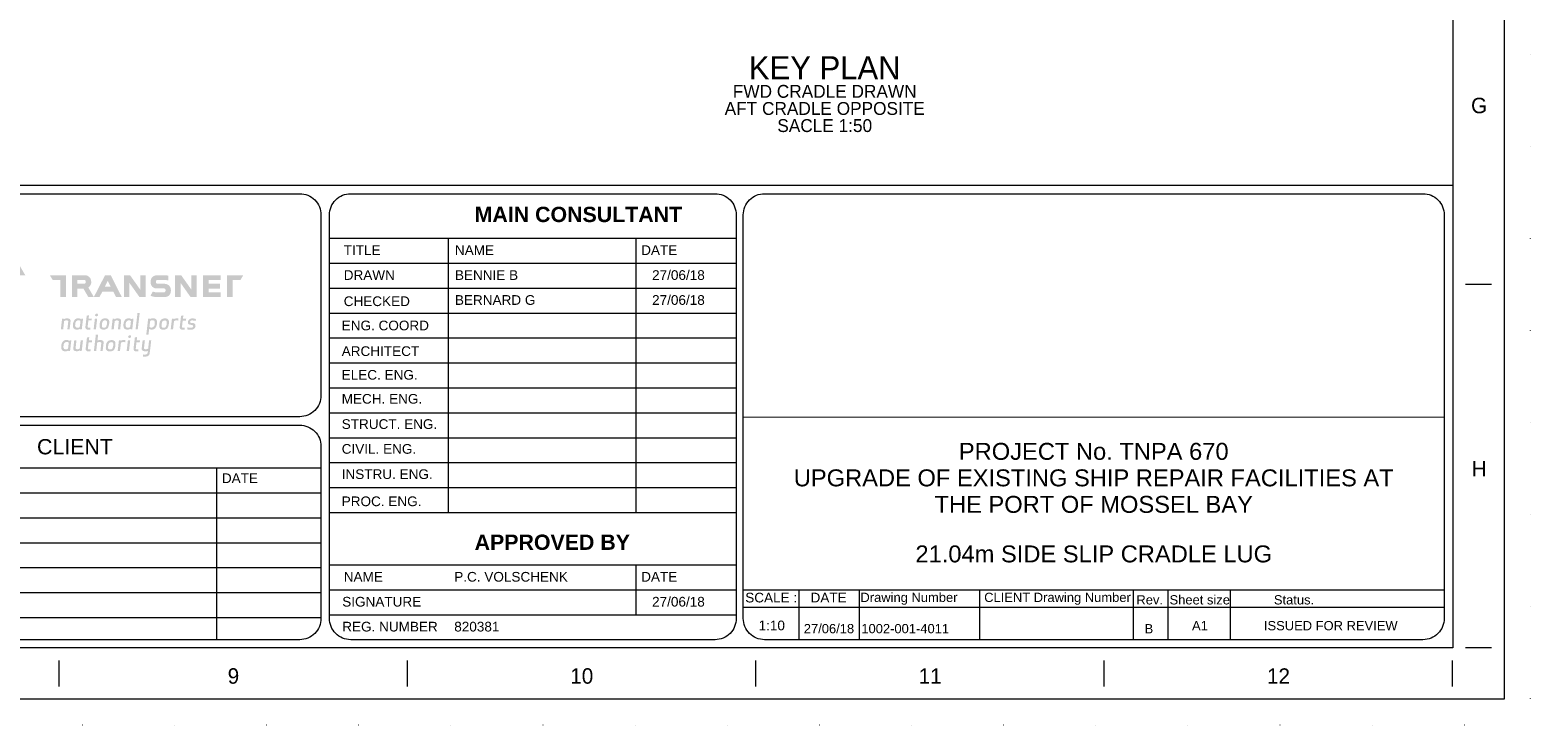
# Model space of a CAD drawing. Header units: millimetres. Extents: x -1413 to 6997, y -739331 to -733391.
# Tile 15 of 47: x 4087 to 6997, y -739331 to -737982. Entities that reach past the tile are written whole.
import ezdxf

# ---------------------------------------------------------------- set-up
doc = ezdxf.new("R2010")
doc.units = ezdxf.units.MM
doc.header["$MEASUREMENT"] = 0
doc.linetypes.add('DGN Style 1', pattern=[178.733029, 0.297393, -178.435636])
doc.linetypes.add('DGN Style 5', pattern=[208.174909, 89.217818, -118.957091])
doc.layers.add('01 Title Block', color=7, linetype='Continuous', lineweight=0)
doc.layers.add('Side Slip Cradle Stbd', color=7, linetype='Continuous', lineweight=0)
doc.styles.get("Standard").update_dxf_attribs({"font": 'arial.ttf'})
doc.styles.add('Style-ENGINEERING', font='ENGINEERING.shx')
doc.styles.add('Swiss1', font='swiss.ttf', dxfattribs={"height": 1})
doc.styles.add('Swiss4', font='swiss.ttf', dxfattribs={"height": 4})

# ---------------------------------------------------------------- blocks, each defined once
blk = doc.blocks.new('*U88')
for p, q in [((135.12, -2.47), (135.12, 2.53)), ((202.7, -2.47), (202.7, 2.53)), ((270.29, -2.47), (270.29, 2.53)), ((337.87, -2.47), (337.87, 2.53)), ((405.45, -2.47), (405.45, 2.53))]:
    blk.add_line(p, q)
at = {"char_height": 3, "attachment_point": 5, "line_spacing_factor": 1.2, "style": 'Style-ENGINEERING'}
for s, insert in [('9', (168.91, -0.47)), ('10', (236.49, -0.47)), ('11', (304.08, -0.47)), ('12', (371.66, -0.47))]:
    blk.add_mtext(s, dxfattribs=dict(at, insert=insert))
blk = doc.blocks.new('*U7')
at = {"linetype": 'ByBlock', "lineweight": 0, "ltscale": 1.537634, "true_color": 0x7dba00, "extrusion": (0, 0, -1)}
blk.add_hatch(color=72, dxfattribs=at).paths.add_polyline_path([(412.9, 93.2), (373.7, 160.8), (490.9, 160.8), (451.7, 93.2)])
at = {"linetype": 'ByBlock', "lineweight": 0, "ltscale": 1.537634, "true_color": 0xd42e12, "extrusion": (0, 0, -1)}
h = blk.add_hatch(color=22, dxfattribs=at)
h.paths.add_polyline_path([(-458.1, 25.6), (-458.1, 78.5), (-482.4, 78.5), (-490.9, 93.2), (-440.7, 93.2), (-440.7, 25.6)])
h.paths.add_polyline_path([(-420.9, 25.6), (-420.9, 39.7), (-382.6, 39.7), (-382.6, 51.6), (-418.8, 51.6), (-418.8, 66.7), (-382.6, 66.7), (-382.6, 78.5), (-420.9, 78.5), (-420.9, 93.2), (-365.5, 93.2), (-365.5, 25.6)])
h.paths.add_polyline_path([(-345.9, 25.6), (-345.9, 93.2), (-329, 93.2), (-329, 48.2), (-297.2, 93.2), (-278, 93.2), (-278, 25.6), (-295.2, 25.6), (-295.2, 69.4), (-326.1, 25.6)])
h.paths.add_polyline_path([(-246.9, 25.2), (-219.4, 25.2, 0.106176), (-201.4, 29.4), (-208.6, 42.1, -0.079422), (-220.8, 39.7), (-243.4, 39.7, -0.414214), (-248.4, 44.7), (-248.4, 47, -0.414214), (-243.4, 51.9), (-219.9, 51.9, 0.084249), (-213.9, 53, 0.288797), (-202.1, 67.6, 0.090433), (-202.1, 77.1, 0.288797), (-213.9, 91.7, 0.081709), (-222, 93.2), (-244.8, 93.2, -0.002379), (-257, 92.1), (-257, 77.3, -0.00247), (-243.4, 78.5), (-223.4, 78.5, -0.414214), (-218.5, 73.6), (-218.5, 71.6, -0.414214), (-223.4, 66.7), (-241.9, 66.7, 0.075946), (-252.9, 65, 0.288797), (-264.7, 50.4, 0.090433), (-264.7, 40.9, 0.288797), (-252.9, 26.3, 0.084249)])
h.paths.add_polyline_path([(-186.4, 25.6), (-186.4, 93.2), (-169.4, 93.2), (-169.4, 48.2), (-137.7, 93.2), (-118.5, 93.2), (-118.5, 25.6), (-135.7, 25.6), (-135.7, 69.4), (-166.6, 25.6)])
h.paths.add_polyline_path([(-111.6, 25.6), (-77.3, 93.2), (-59.6, 93.2), (-24.9, 25.6), (-42.6, 25.6), (-51.2, 42.3), (-85, 42.3), (-93.5, 25.6)])
h.paths.add_polyline_path([(-77.5, 57.2), (-68.2, 75.5), (-58.8, 57.2)], flags=16)
h.paths.add_polyline_path([(3.3, 93.2, 0.414214), (-16.3, 73.6), (-16.3, 68.4, 0.217098), (-7.4, 54.9), (-24.4, 25.6), (-7.1, 25.6), (8, 51.6), (26.4, 51.6), (26.4, 25.6), (43.3, 25.6), (43.3, 93.2)])
h.paths.add_polyline_path([(5.3, 78.5), (26.4, 78.5), (26.4, 66.7), (5.3, 66.7, -0.414214), (0.8, 71.2), (0.8, 74.1, -0.414214)], flags=16)
h.paths.add_polyline_path([(62.3, 25.6), (62.3, 93.2), (112.5, 93.2), (104, 78.5), (79.7, 78.5), (79.7, 25.6)])
h.paths.add_polyline_path([(378.1, -33.7), (304.4, 93.2), (189.4, 93.2), (228.6, 160.8), (345, 160.8), (418, 35.1)])
at = {"linetype": 'ByBlock', "lineweight": 0, "ltscale": 1.537634, "true_color": 0x5c788f}
h = blk.add_hatch(color=155, dxfattribs=at)
h.paths.add_polyline_path([(178.8, -154.2), (178, -160.8), (187.9, -160.8, 0.41121), (199.1, -149.1), (203.8, -109.7), (197.2, -109.7), (194.1, -136.2, -0.161377), (187.5, -137.9, -0.116019), (182.6, -137.3, -0.196171), (181.1, -134.8), (184, -109.7), (177, -109.7), (173.9, -135.8, 0.19271), (175.5, -141.2, 0.205544), (183.3, -144.3, 0.138473), (193.3, -142.9, -0.035944), (192.2, -150.2, -0.272988), (187.7, -154.3, -0.051436)])
h.paths.add_polyline_path([(156.5, -144.9), (163.3, -144.9), (164, -138.6), (158.2, -138.6, -0.463376), (155.5, -135.5), (157.8, -115.9), (168, -115.9), (168.7, -110.1), (158.5, -110.1), (159.8, -99.6), (152.6, -101.5), (148.4, -137, 0.169), (149, -140.2, 0.266067)])
h.paths.add_polyline_path([(127, -143.5), (131, -109.7), (138.2, -109.7), (134.2, -143.5)])
h.paths.add_polyline_path([(132.5, -101.6, 0.359023), (138.7, -101.9, 0.46753), (139.3, -94.8, 0.391759), (132.1, -97, 0.404122)])
h.paths.add_polyline_path([(108.6, -111.6), (107.7, -109.6), (103, -109.7), (99, -143.5), (106.2, -143.5), (109.2, -117.9, -0.301285), (122.5, -116.6), (123.3, -109.6, 0.198259)])
h.paths.add_polyline_path([(92.1, -120.5, 0.302395), (87, -110.9, 0.159107), (78.6, -109.5, 0.275232), (65.6, -116.3, 0.123171), (63, -122.6, 0.029185), (62, -133.5, 0.077917), (62.3, -136.8, 0.245097), (68.6, -143.8, 0.096157), (75, -144.6, 0.132961), (82.1, -143.5, 0.130944), (87.7, -139.8, 0.132755)])
h.paths.add_polyline_path([(85.3, -125.9, -0.050194), (83, -134.5, -0.234314), (79.2, -138.2, -0.079159), (72.4, -138.3, -0.236184), (69.1, -134.3, -0.057702), (69.7, -125.3, -0.169328), (72.8, -117.8, -0.160967), (80.1, -115.7, -0.229957), (84.6, -118.3, -0.12171)], flags=16)
h.paths.add_polyline_path([(48.1, -117.6), (45.1, -143.5), (52.1, -143.5), (55.2, -117.5, 0.322375), (50.6, -110.1, 0.197814), (35.9, -110.8), (38, -92.9), (30.8, -92.9), (24.8, -143.5), (32, -143.5), (35, -117.9, -0.387855)])
h.paths.add_polyline_path([(7.1, -144.9), (13.9, -144.9), (14.6, -138.6), (8.8, -138.6, -0.463376), (6.1, -135.5), (8.4, -115.9), (18.6, -115.9), (19.3, -110.1), (9.1, -110.1), (10.3, -99.6), (3.2, -101.5), (-1, -137, 0.169), (-0.4, -140.2, 0.266067)])
h.paths.add_polyline_path([(-19.5, -136.1, -0.1719), (-26.1, -137.9, -0.191812), (-31.6, -136.6, -0.169033), (-32.3, -133.6), (-29.5, -109.7), (-36.5, -109.7), (-39.6, -135.7, 0.322375), (-35.1, -143.1, 0.21993), (-18.8, -141.6), (-17.9, -143.5), (-13.2, -143.5), (-9.2, -109.7), (-16.4, -109.7)])
h.paths.add_polyline_path([(-71.4, -143.1, 0.240157), (-55.4, -142), (-54.5, -143.5), (-49.6, -143.5), (-45.6, -109.7), (-50.3, -109.7), (-51.4, -111.8, 0.156709), (-59.2, -109, 0.120243), (-66.9, -109.9, 0.199156), (-75, -118.9, 0.157276), (-76.5, -137.3, 0.237172)])
h.paths.add_polyline_path([(-65.8, -117.2, -0.342206), (-53.6, -117.2), (-55.6, -133.6, -0.35623), (-59.4, -138.2), (-64.3, -138.2, -0.194955), (-67.9, -136.9, -0.184658), (-70.4, -131.8), (-69.9, -125, -0.206004)], flags=16)
h.paths.add_polyline_path([(326.1, -61.5, -0.107884), (333.1, -63, -0.475971), (333.7, -68.5, -0.255379), (328.2, -71, -0.094605), (316.6, -69), (315.8, -75.5, 0.170392), (334.3, -75.9, 0.375433), (341.7, -61.8, 0.301039), (335.9, -56.5, 0.053864), (327.7, -55.5, -0.563701), (325.4, -51.1, -0.304806), (329.3, -48.1, -0.106799), (342.4, -49.9), (343.2, -43.6, 0.110164), (329.7, -41.8, 0.24031), (319.8, -48.1, 0.199374), (318.7, -57.2, 0.255224)])
h.paths.add_polyline_path([(300.7, -77.2), (307.5, -77.2), (308.2, -70.9), (302.4, -70.9, -0.463376), (299.7, -67.8), (302, -48.2), (312.2, -48.2), (312.9, -42.4), (302.7, -42.4), (304, -31.9), (296.8, -33.8), (292.6, -69.3, 0.169), (293.2, -72.5, 0.266067)])
h.paths.add_polyline_path([(288.9, -42, 0.198259), (274.2, -43.9), (273.3, -42), (268.5, -42), (264.5, -75.9), (271.8, -75.9), (274.8, -50.2, -0.301285), (288, -49)])
h.paths.add_polyline_path([(245.5, -41.7, 0.275232), (232.5, -48.6, 0.123171), (229.8, -54.8, 0.029185), (228.8, -65.8, 0.077917), (229.2, -69, 0.245097), (235.5, -76, 0.096157), (241.9, -76.9, 0.132961), (249, -75.7, 0.130944), (254.6, -72.1, 0.132755), (259, -52.7, 0.302395), (253.9, -43.1, 0.159107)])
h.paths.add_polyline_path([(252.2, -58.1, -0.050194), (249.9, -66.8, -0.234314), (246.1, -70.5, -0.079159), (239.2, -70.5, -0.236184), (235.9, -66.5, -0.057702), (236.6, -57.6, -0.169328), (239.6, -50.1, -0.160967), (247, -48, -0.229957), (251.5, -50.5, -0.12171)], flags=16)
h.paths.add_polyline_path([(203.8, -76.5, 0.120243), (211.5, -75.6, 0.199156), (219.5, -66.6, 0.157276), (221.1, -48.2, 0.237172), (215.9, -42.4, 0.240157), (199.9, -43.6), (199.1, -42), (194.2, -42), (188.2, -92.5), (195.1, -92.5), (197.2, -74.6, 0.128595)])
h.paths.add_polyline_path([(198.2, -68.3), (200.1, -51.9, -0.35623), (204, -47.3), (208.9, -47.3, -0.194955), (212.5, -48.6, -0.184658), (215, -53.7), (214.5, -60.6, -0.206004), (210.4, -68.3, -0.342206)], flags=16)
h.paths.add_polyline_path([(154.9, -75.9), (160.9, -25), (167.7, -25), (161.7, -75.9)])
h.paths.add_polyline_path([(122.8, -75.5, 0.240157), (138.8, -74.3), (139.7, -75.9), (144.5, -75.9), (148.5, -42), (143.9, -42), (142.8, -44.2, 0.156709), (134.9, -41.4, 0.120243), (127.2, -42.3, 0.199156), (119.2, -51.3, 0.157276), (117.6, -69.7, 0.237172)])
h.paths.add_polyline_path([(128.4, -49.6, -0.342206), (140.5, -49.6), (138.6, -66, -0.35623), (134.7, -70.6), (129.9, -70.6, -0.194955), (126.3, -69.3, -0.184658), (123.7, -64.2), (124.2, -57.3, -0.206004)], flags=16)
h.paths.add_polyline_path([(109.9, -50, 0.322375), (105.3, -42.6, 0.21993), (89.1, -44.1), (88.2, -42.1), (83.4, -42.2), (79.4, -76), (86.7, -76), (89.7, -50.4, -0.387855), (102.8, -50.1), (99.8, -76), (106.8, -76)])
h.paths.add_polyline_path([(59.2, -41.4, 0.275232), (46.2, -48.3, 0.123171), (43.5, -54.5, 0.029185), (42.5, -65.5, 0.077917), (42.8, -68.7, 0.245097), (49.1, -75.8, 0.096157), (55.5, -76.6, 0.132961), (62.6, -75.4, 0.130944), (68.2, -71.8, 0.132755), (72.6, -52.5, 0.302395), (67.5, -42.8, 0.159107)])
h.paths.add_polyline_path([(65.8, -57.8, -0.050194), (63.6, -66.5, -0.234314), (59.7, -70.2, -0.079159), (52.9, -70.3, -0.236184), (49.6, -66.3, -0.057702), (50.2, -57.3, -0.169328), (53.3, -49.8, -0.160967), (60.6, -47.7, -0.229957), (65.1, -50.3, -0.12171)], flags=16)
h.paths.add_polyline_path([(24, -75.9), (27.9, -42), (35.1, -42), (31.1, -75.9)])
h.paths.add_polyline_path([(29.4, -34, 0.359023), (35.7, -34.3, 0.46753), (36.2, -27.2, 0.391759), (29, -29.4, 0.404122)])
h.paths.add_polyline_path([(6.3, -76.9), (13.1, -76.9), (13.8, -70.6), (8, -70.6, -0.463376), (5.3, -67.5), (7.6, -47.9), (17.8, -47.9), (18.5, -42), (8.3, -42), (9.5, -31.5), (2.4, -33.5), (-1.8, -69, 0.169), (-1.2, -72.1, 0.266067)])
h.paths.add_polyline_path([(-34.7, -75.5, 0.240157), (-18.7, -74.3), (-17.8, -75.9), (-13, -75.9), (-9, -42), (-13.6, -42), (-14.7, -44.2, 0.156709), (-22.6, -41.4, 0.120243), (-30.3, -42.3, 0.199156), (-38.3, -51.3, 0.157276), (-39.9, -69.7, 0.237172)])
h.paths.add_polyline_path([(-29.1, -49.6, -0.342206), (-17, -49.6), (-18.9, -66, -0.35623), (-22.8, -70.6), (-27.6, -70.6, -0.194955), (-31.2, -69.3, -0.184658), (-33.8, -64.2), (-33.3, -57.3, -0.206004)], flags=16)
h.paths.add_polyline_path([(-48, -49.8, 0.322375), (-52.5, -42.4, 0.21993), (-68.8, -43.9), (-69.7, -42), (-74.4, -42), (-78.4, -75.9), (-71.1, -75.9), (-68.1, -50.2, -0.387855), (-55, -50), (-58.1, -75.9), (-51, -75.9)])
blk = doc.blocks.new('*U59')
at = {"color": 7, "lineweight": 13}
blk.add_line((-4055.03, -1922.1), (4054.97, -1922.1), dxfattribs=at)
for p, q in [((4129.97, -2115.05), (4079.97, -2115.05)), ((4129.97, -2820.05), (4079.97, -2820.05))]:
    blk.add_line(p, q)
at = {"color": 7, "linetype": 'DGN Style 1', "lineweight": 0, "flags": 128}
blk.add_lwpolyline([(-4205.03, 2969.95), (4204.97, 2969.95), (4204.97, -2970.05), (-4205.03, -2970.05), (-4205.03, 2969.95)], close=True, dxfattribs=at)
at = {"color": 7, "linetype": 'Continuous', "lineweight": 0, "flags": 128}
blk.add_lwpolyline([(-4155.03, 2919.95), (4154.97, 2919.95), (4154.97, -2920.05), (-4155.03, -2920.05), (-4155.03, 2919.95)], close=True, dxfattribs=at)
at = {"color": 7, "linetype": 'Continuous', "lineweight": 13, "flags": 128}
blk.add_lwpolyline([(-4055.03, 2819.95), (4054.97, 2819.95), (4054.97, -2820.05), (-4055.03, -2820.05), (-4055.03, 2819.95)], close=True, dxfattribs=at)
at = {"layer": '01 Title Block', "color": 7, "linetype": 'Continuous', "lineweight": 0}
for p, q in [((2678.66, -2763.23), (2678.66, -1979.76)), ((4038.49, -1979.76), (4038.49, -2763.23)), ((1875.85, -2025.09), (2665.02, -2025.09)), ((2105.84, -2025.09), (2105.84, -2557.45)), ((2470.25, -2025.09), (2470.25, -2557.45)), ((1875.85, -2073.49), (2665.02, -2073.49)), ((1875.85, -2121.88), (2665.02, -2121.88)), ((1875.85, -2170.28), (2665.02, -2170.28)), ((1875.85, -2218.67), (2665.02, -2218.67)), ((1875.85, -2267.07), (2665.02, -2267.07)), ((1875.85, -2315.47), (2665.02, -2315.47)), ((1875.85, -2363.86), (2665.02, -2363.86)), ((2678.66, -2371.5), (4038.49, -2372.41)), ((1875.85, -2412.26), (2665.02, -2412.26)), ((980.45, -2470.94), (1859.38, -2470.94)), ((1656.79, -2470.94), (1656.79, -2804.41)), ((1875.85, -2460.66), (2665.02, -2460.66)), ((980.45, -2519.33), (1859.38, -2519.33)), ((1875.85, -2509.05), (2665.02, -2509.05)), ((1875.85, -2557.45), (2665.02, -2557.45)), ((980.45, -2567.73), (1859.38, -2567.73)), ((980.45, -2616.13), (1859.38, -2616.13)), ((980.45, -2664.52), (1859.38, -2664.52)), ((1875.85, -2659.23), (2665.02, -2659.23)), ((2470.25, -2659.23), (2470.25, -2756.02)), ((980.45, -2712.92), (1859.38, -2712.92)), ((1875.85, -2707.62), (2665.02, -2707.62)), ((2678.66, -2707.62), (4038.49, -2707.62)), ((2786.3, -2707.62), (2786.3, -2804.41)), ((2903.45, -2707.62), (2903.45, -2804.41)), ((3136.73, -2707.62), (3136.73, -2804.41)), ((3435.14, -2707.62), (3435.14, -2804.41)), ((3502.24, -2707.62), (3502.24, -2804.41)), ((3622.98, -2707.62), (3622.98, -2804.41)), ((980.45, -2761.31), (1859.38, -2761.31)), ((1875.85, -2756.02), (2665.02, -2756.02)), ((2678.66, -2741.17), (4038.49, -2741.17))]:
    blk.add_line(p, q, dxfattribs=at)
at = {"layer": '01 Title Block', "color": 7, "linetype": 'Continuous', "lineweight": 0, "flags": 128}
for points in [[(1021.63, -1938.58), (1818.2, -1938.58, -0.4142136), (1859.38, -1979.76), (1859.38, -2330.32, -0.4142136), (1818.2, -2371.5), (1021.63, -2371.5, -0.4142136), (980.45, -2330.32), (980.45, -1979.76, -0.4142136), (1021.63, -1938.58)], [(1917.03, -1938.58), (2623.85, -1938.58, -0.4142136), (2665.02, -1979.76), (2665.02, -2763.23, -0.4142136), (2623.85, -2804.41), (1917.03, -2804.41, -0.4142136), (1875.85, -2763.23), (1875.85, -1979.76, -0.4142136), (1917.03, -1938.58)], [(2719.84, -1938.58), (3997.31, -1938.58, -0.4142136), (4038.49, -1979.76), (4038.49, -2763.23, -0.4142136), (3997.31, -2804.41), (2719.84, -2804.41, -0.4142136), (2678.66, -2763.23), (2678.66, -1979.76, -0.4142136), (2719.84, -1938.58)], [(1021.63, -2387.97), (1818.2, -2387.97, -0.4142136), (1859.38, -2429.15), (1859.38, -2763.23, -0.4142136), (1818.2, -2804.41), (1021.63, -2804.41, -0.4142136), (980.45, -2763.23), (980.45, -2429.15, -0.4142136), (1021.63, -2387.97)]]:
    blk.add_lwpolyline(points, format="xyb", close=True, dxfattribs=at)
at = {"color": 22, "linetype": 'Continuous', "lineweight": 0, "true_color": 0xd42e12, "xscale": 0.6216423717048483, "yscale": 0.6216423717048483, "zscale": 0.2072141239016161}
blk.add_blockref('*U7', (1403.43, -2154.8), dxfattribs=at)
at = {"xscale": 9.999999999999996, "yscale": 9.999999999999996, "zscale": 9.999999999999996}
blk.add_blockref('*U88', (0.43, -2870.35), dxfattribs=at)
at = {"color": 7, "lineweight": 13, "insert": (2836.7, -1694.18), "char_height": 45, "width": 2815.7863, "attachment_point": 5, "line_spacing_factor": 0.9, "style": 'Style-ENGINEERING'}
blk.add_mtext('KEY PLAN', dxfattribs=at)
at = {"color": 7, "linetype": 'DGN Style 5', "lineweight": 0, "char_height": 25, "attachment_point": 5, "line_spacing_factor": 0.6, "style": 'Style-ENGINEERING'}
for s, insert in [('FWD CRADLE DRAWN', (2836.66, -1740.07)), ('AFT CRADLE OPPOSITE', (2836.7, -1773.31)), ('SACLE 1:50', (2836.7, -1806.54))]:
    blk.add_mtext(s, dxfattribs=dict(at, insert=insert))
at = {"char_height": 30, "attachment_point": 5, "line_spacing_factor": 1.2, "style": 'Style-ENGINEERING'}
for s, insert in [('G', (4106.22, -1767.55)), ('H', (4106.22, -2472.55))]:
    blk.add_mtext(s, dxfattribs=dict(at, insert=insert))
at = {"color": 7, "linetype": 'Continuous', "lineweight": 0, "attachment_point": 1, "line_spacing_factor": 0.938532}
for s, insert, char_height, width in [('CHECKED    ', (1903.52, -2137.96), 18.8042, 119.5578), ('BERNARD G', (2119.26, -2135.54), 18.804, 223.607), ('P.C. VOLSCHENK', (2117.94, -2672.89), 18.8042, 223.607)]:
    blk.add_mtext(s, dxfattribs=dict(at, insert=insert, char_height=char_height, width=width))
at = {"color": 7, "char_height": 32.884, "width": 1939.1696, "attachment_point": 2, "line_spacing_factor": 0.938532, "style": 'Swiss4'}
for s, insert in [('PROJECT No. TNPA 670\\PUPGRADE OF EXISTING SHIP REPAIR FACILITIES AT\\PTHE PORT OF MOSSEL BAY', (3358.58, -2422.34)), ('\\fArial|b0|i0|c00|p39;21.04m SIDE SLIP CRADLE LUG', (3358.58, -2621.42))]:
    blk.add_mtext(s, dxfattribs=dict(at, insert=insert))
at = {"layer": '01 Title Block', "color": 7, "linetype": 'Continuous', "lineweight": 0, "style": 'Swiss1'}
for s, height, p in [('Drawing Number', 17.9675, (2905.97, -2731.22)), ('CLIENT Drawing Number', 17.9675, (3146.02, -2731.22)), ('Rev.', 17.967, (3441.38, -2735.97)), ('Sheet size ', 17.9675, (3505.66, -2735.97)), ('Status.', 17.967, (3708.04, -2735.97)), ('A1', 17.967, (3549.28, -2786.15)), ('ISSUED FOR REVIEW', 17.9675, (3688.76, -2786.15))]:
    blk.add_text(s, height=height, dxfattribs=at).set_placement(p)
at = {"layer": '01 Title Block', "color": 7, "linetype": 'Continuous', "lineweight": 0, "char_height": 29.6463, "attachment_point": 1, "line_spacing_factor": 0.938532, "style": 'Swiss1'}
for s, insert, width in [('\\fArial|b1|i0|c00|p39;MAIN CONSULTANT\\fArial|b0|i0|c00|p39; ', (2157.46, -1964.02), 407.1987), ('\\fArial|b0|i0|c00|p39;CLIENT \\fArial|b1|i0|c00|p39; ', (1308.49, -2414.94), 180.4225), ('\\fArial|b1|i0|c00|p39;APPROVED BY\\fArial|b0|i0|c00|p39; ', (2157.46, -2600.36), 407.1987)]:
    blk.add_mtext(s, dxfattribs=dict(at, insert=insert, width=width))
at = {"layer": '01 Title Block', "color": 7, "linetype": 'Continuous', "lineweight": 0, "attachment_point": 1, "line_spacing_factor": 0.938532}
for s, insert, char_height, width in [('TITLE \\fArial|b1|i0|c00|p39; ', (1903.52, -2038.75), 18.8042, 145.4297), ('NAME \\fArial|b1|i0|c00|p39; ', (2119.26, -2038.75), 18.8042, 145.4297), ('DATE  ', (2480.56, -2038.75), 18.804, 145.4297), ('DRAWN \\fArial|b1|i0|c00|p39;  ', (1903.52, -2087.15), 18.8042, 145.4297), ('BENNIE B', (2119.26, -2087.15), 18.804, 145.4297), ('27/06/18', (2501.77, -2087.15), 18.804, 145.4297), ('27/06/18', (2501.77, -2135.54), 18.804, 145.4297), ('ENG. COORD\\fArial|b1|i0|c00|p39;  ', (1899.62, -2185.02), 18.8042, 175.0536), ('ARCHITECT\\fArial|b1|i0|c00|p39;  ', (1899.62, -2234.83), 18.8042, 204.4325), ('ELEC. ENG.\\fArial|b1|i0|c00|p39;  ', (1899.62, -2280.8), 18.8042, 184.1651), ('MECH. ENG.\\fArial|b1|i0|c00|p39;  ', (1899.62, -2327.39), 18.8042, 184.1651), ('STRUCT. ENG.\\fArial|b1|i0|c00|p39;  ', (1899.62, -2376.41), 18.8042, 203.773), ('CIVIL. ENG.\\fArial|b1|i0|c00|p39;  ', (1899.62, -2424.64), 18.8042, 203.773), ('INSTRU. ENG.\\fArial|b1|i0|c00|p39;  ', (1899.62, -2473.64), 18.8042, 203.773), ('DATE\\fArial|b1|i0|c00|p39;  ', (1667.11, -2481.47), 18.8042, 145.4297), ('PROC. ENG.\\fArial|b1|i0|c00|p39;  ', (1899.62, -2526.37), 18.8042, 203.773), ('NAME\\fArial|b1|i0|c00|p39;   ', (1903.52, -2672.89), 18.8042, 184.1651), ('DATE \\fArial|b1|i0|c00|p39; ', (2480.56, -2672.89), 18.8042, 145.4297), ('SIGNATURE\\fArial|b1|i0|c00|p39;    ', (1900.63, -2721.28), 18.8042, 184.1651), ('27/06/18', (2501.77, -2721.28), 18.804, 145.4297), ('SCALE :\\fArial|b1|i0|c00|p39;     ', (2682.49, -2713.27), 18.8042, 110.7183), ('DATE \\fArial|b1|i0|c00|p39;     ', (2809.25, -2713.27), 18.8042, 131.9956), ('REG. NUMBER\\fArial|b1|i0|c00|p39;    ', (1900.63, -2769.68), 18.8042, 224.1932), ('820381', (2117.94, -2769.68), 18.804, 223.607), ('1:10', (2708.36, -2767.35), 18.804, 81.9445)]:
    blk.add_mtext(s, dxfattribs=dict(at, insert=insert, char_height=char_height, width=width))
at = {"layer": '01 Title Block', "color": 7, "linetype": 'Continuous', "lineweight": 0, "char_height": 17.9675, "attachment_point": 7, "line_spacing_factor": 0.6, "style": 'Swiss1'}
for s, insert in [('\\fArial|b0|i0|c00|p39;27/06/18', (2796.09, -2792.14)), ('\\fArial|b0|i0|c00|p39;1002-001-4011', (2907.7, -2792.14)), ('\\fArial|b0|i0|c00|p39;B', (3457.3, -2792.14))]:
    blk.add_mtext(s, dxfattribs=dict(at, insert=insert))

msp = doc.modelspace()

# ---------------------------------------------------------------- block references
at = {"layer": 'Side Slip Cradle Stbd', "color": 7, "linetype": 'Continuous', "lineweight": 0}
msp.add_blockref('*U59', (2791.75, -736360.85), dxfattribs=at)

doc.saveas('drawing.dxf')
